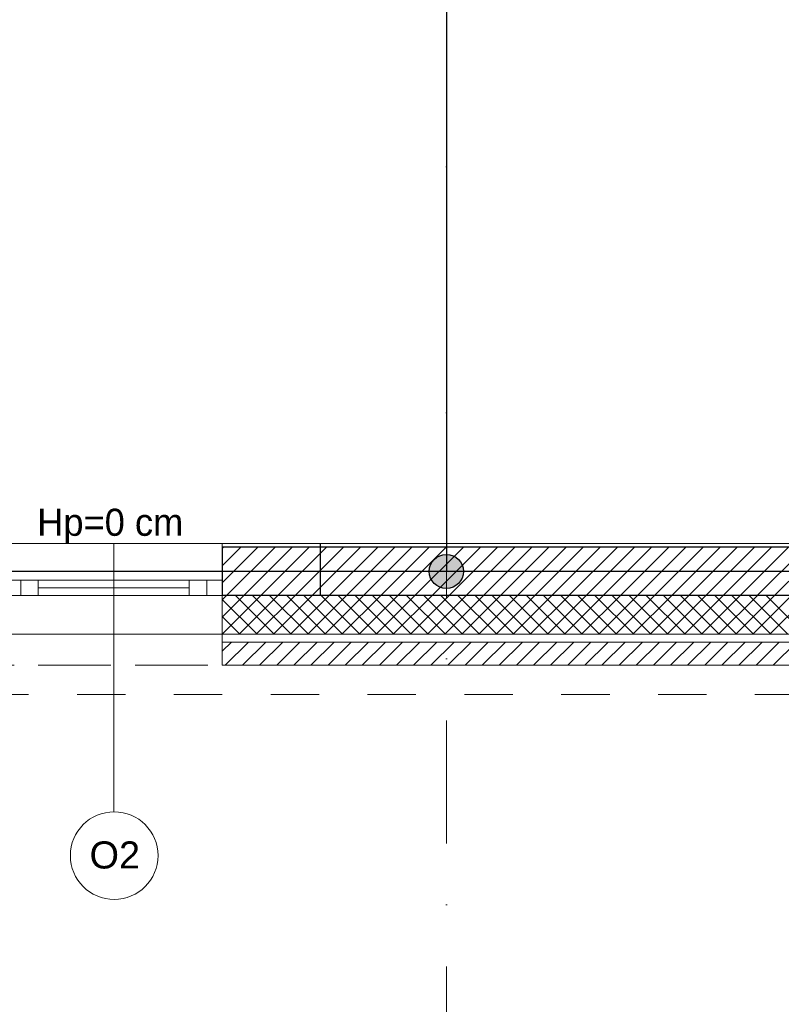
# Model space of a CAD drawing. Header units: metres. Extents: x -10951 to 10441, y -17253 to 1447.
# Tile 24 of 54: x -9488 to -9095, y -15147 to -14639. Entities that reach past the tile are written whole.
import ezdxf
from ezdxf.enums import TextEntityAlignment as Align

# ---------------------------------------------------------------- set-up
doc = ezdxf.new("R2010")
doc.units = ezdxf.units.M
doc.header["$MEASUREMENT"] = 0
for name, pattern in [('8', [0.5, 0.25, -0.25]), ('ACAD_ISO02W100', [15, 12, -3]), ('DASHDOT', [25.4, 12.7, -6.35, 0, -6.35])]:
    doc.linetypes.add(name, pattern=pattern)
for name, color, linetype, lineweight in [('#elektryczne', 8, 'Continuous', 20), ('A_B.CIENKIE', 8, 'Continuous', 9), ('A_HACZE', 8, 'Continuous', 5), ('A_OSIE', 8, 'Continuous', 13), ('A_OZACZENIE DRZWI', 8, 'Continuous', 13), ('A_OZNACZENIA OKIEN', 8, 'Continuous', 13), ('A_PROJEKTOWANE ŚCIANY MUROWANE NOŚNE', 8, 'Continuous', 30), ('A_STAL CIENKIE', 8, 'Continuous', 0), ('A_STOLARKA', 8, 'Continuous', 5), ('A_TYNK', 8, 'Continuous', 5), ('A_WYMIARY WEWNETRZNE', 8, 'Continuous', 18), ('EB_ODGROM_INSTALACJA ODGROMOWA', 1, 'Continuous', 30), ('EB_UZIEMIENIE', 1, 'ACAD_ISO02W100', 30)]:
    doc.layers.add(name, color=color, linetype=linetype, lineweight=lineweight)
doc.layers.add('A_OZNACZENIA WARSTW', color=8, linetype='Continuous')
doc.styles.add('ARIAL', font='arial.ttf')
doc.styles.add('m1_romans', font='romans.shx', dxfattribs={"width": 0.8})
doc.styles.add('opisy okien', font='txt', dxfattribs={"height": 15})

# ---------------------------------------------------------------- blocks, each defined once
blk = doc.blocks.new('podkład')
at = {"layer": 'A_B.CIENKIE', "color": 8, "linetype": '8', "ltscale": 50}
blk.add_line((10690.6, -2044.7), (11260.6, -2044.7), dxfattribs=at)
at = {"layer": 'A_HACZE', "color": 8, "linetype": 'Continuous'}
for p, q in [((11279, -1983.7), (11260.6, -2002.1)), ((11270.16, -1983.7), (11260.6, -1993.26)), ((11261.32, -1983.7), (11260.6, -1984.42)), ((11287.84, -1983.7), (11262.84, -2008.7)), ((11296.68, -1983.7), (11271.68, -2008.7)), ((11305.52, -1983.7), (11280.52, -2008.7)), ((11314.35, -1983.7), (11289.35, -2008.7)), ((11323.19, -1983.7), (11298.19, -2008.7)), ((11332.03, -1983.7), (11307.03, -2008.7)), ((11340.87, -1983.7), (11315.87, -2008.7)), ((11349.71, -1983.7), (11324.71, -2008.7)), ((11358.55, -1983.7), (11333.55, -2008.7)), ((11367.39, -1983.7), (11342.39, -2008.7)), ((11376.23, -1983.7), (11351.23, -2008.7)), ((11385.07, -1983.7), (11360.07, -2008.7)), ((11393.9, -1983.7), (11368.9, -2008.7)), ((11402.74, -1983.7), (11377.74, -2008.7)), ((11411.58, -1983.7), (11386.58, -2008.7)), ((11420.42, -1983.7), (11395.42, -2008.7)), ((11429.26, -1983.7), (11404.26, -2008.7)), ((11438.1, -1983.7), (11413.1, -2008.7)), ((11446.94, -1983.7), (11421.94, -2008.7)), ((11455.78, -1983.7), (11430.78, -2008.7)), ((11464.61, -1983.7), (11439.61, -2008.7)), ((11473.45, -1983.7), (11448.45, -2008.7)), ((11482.29, -1983.7), (11457.29, -2008.7)), ((11491.13, -1983.7), (11466.13, -2008.7)), ((11499.97, -1983.7), (11474.97, -2008.7)), ((11508.81, -1983.7), (11483.81, -2008.7)), ((11517.65, -1983.7), (11492.65, -2008.7)), ((11526.49, -1983.7), (11501.49, -2008.7)), ((11535.33, -1983.7), (11510.32, -2008.7)), ((11544.16, -1983.7), (11519.16, -2008.7)), ((11553, -1983.7), (11528, -2008.7)), ((11561.84, -1983.7), (11536.84, -2008.7)), ((11570.68, -1983.7), (11545.68, -2008.7)), ((11280.52, -2008.7), (11260.6, -2028.61)), ((11271.68, -2008.7), (11260.6, -2019.77)), ((11262.84, -2008.7), (11260.6, -2010.93)), ((11287.4, -2028.7), (11267.4, -2008.7)), ((11289.36, -2008.7), (11269.36, -2028.7)), ((11296.24, -2028.7), (11276.24, -2008.7)), ((11298.2, -2008.7), (11278.2, -2028.7)), ((11305.08, -2028.7), (11285.08, -2008.7)), ((11307.04, -2008.7), (11287.04, -2028.7)), ((11313.92, -2028.7), (11293.92, -2008.7)), ((11315.88, -2008.7), (11295.88, -2028.7)), ((11322.76, -2028.7), (11302.76, -2008.7)), ((11324.71, -2008.7), (11304.71, -2028.7)), ((11331.6, -2028.7), (11311.6, -2008.7)), ((11333.55, -2008.7), (11313.55, -2028.7)), ((11340.43, -2028.7), (11320.43, -2008.7)), ((11342.39, -2008.7), (11322.39, -2028.7)), ((11349.27, -2028.7), (11329.27, -2008.7)), ((11351.23, -2008.7), (11331.23, -2028.7)), ((11358.11, -2028.7), (11338.11, -2008.7)), ((11360.07, -2008.7), (11340.07, -2028.7)), ((11366.95, -2028.69), (11346.95, -2008.7)), ((11368.91, -2008.69), (11348.91, -2028.7)), ((11375.79, -2028.69), (11355.79, -2008.7)), ((11377.75, -2008.69), (11357.75, -2028.7)), ((11384.63, -2028.69), (11364.63, -2008.69)), ((11386.59, -2008.69), (11366.59, -2028.69)), ((11393.47, -2028.69), (11373.47, -2008.69)), ((11395.43, -2008.69), (11375.43, -2028.69)), ((11402.31, -2028.69), (11382.31, -2008.69)), ((11404.26, -2008.69), (11384.26, -2028.69)), ((11411.14, -2028.69), (11391.14, -2008.69)), ((11413.1, -2008.69), (11393.1, -2028.69)), ((11419.98, -2028.69), (11399.98, -2008.69)), ((11421.94, -2008.69), (11401.94, -2028.69)), ((11428.82, -2028.69), (11408.82, -2008.69)), ((11430.78, -2008.69), (11410.78, -2028.69)), ((11437.66, -2028.69), (11417.66, -2008.69)), ((11439.62, -2008.69), (11419.62, -2028.69)), ((11446.5, -2028.69), (11426.5, -2008.69)), ((11448.46, -2008.69), (11428.46, -2028.69)), ((11455.34, -2028.69), (11435.34, -2008.69)), ((11457.3, -2008.69), (11437.3, -2028.69)), ((11464.18, -2028.69), (11444.18, -2008.69)), ((11466.14, -2008.69), (11446.14, -2028.69)), ((11473.02, -2028.69), (11453.02, -2008.69)), ((11474.98, -2008.69), (11454.98, -2028.69)), ((11481.85, -2028.69), (11461.85, -2008.69)), ((11483.81, -2008.69), (11463.81, -2028.69)), ((11490.69, -2028.69), (11470.69, -2008.69)), ((11492.65, -2008.69), (11472.65, -2028.69)), ((11499.53, -2028.69), (11479.53, -2008.69)), ((11501.49, -2008.69), (11481.49, -2028.69)), ((11508.37, -2028.69), (11488.37, -2008.69)), ((11510.33, -2008.69), (11490.33, -2028.69)), ((11517.21, -2028.69), (11497.21, -2008.69)), ((11519.17, -2008.69), (11499.17, -2028.69)), ((11526.05, -2028.69), (11506.05, -2008.69)), ((11528.01, -2008.69), (11508.01, -2028.69)), ((11534.89, -2028.69), (11514.89, -2008.69)), ((11536.85, -2008.69), (11516.85, -2028.69)), ((11543.73, -2028.69), (11523.73, -2008.69)), ((11545.69, -2008.69), (11525.69, -2028.69)), ((11552.57, -2028.69), (11532.57, -2008.69)), ((11554.53, -2008.69), (11534.53, -2028.69)), ((11561.4, -2028.69), (11541.4, -2008.69)), ((11563.36, -2008.69), (11543.36, -2028.69)), ((11278.56, -2028.7), (11260.6, -2010.74)), ((11269.72, -2028.7), (11260.6, -2019.57)), ((11260.88, -2028.7), (11260.6, -2028.41)), ((11265.35, -2032.7), (11260.6, -2037.45)), ((11274.19, -2032.7), (11262.19, -2044.7)), ((11283.03, -2032.7), (11271.03, -2044.7)), ((11291.87, -2032.7), (11279.87, -2044.7)), ((11300.71, -2032.7), (11288.71, -2044.7)), ((11309.55, -2032.7), (11297.55, -2044.7)), ((11318.39, -2032.7), (11306.39, -2044.7)), ((11327.23, -2032.7), (11315.23, -2044.7)), ((11336.07, -2032.7), (11324.07, -2044.7)), ((11344.9, -2032.7), (11332.9, -2044.7)), ((11353.74, -2032.7), (11341.74, -2044.7)), ((11362.58, -2032.7), (11350.58, -2044.7)), ((11371.42, -2032.7), (11359.42, -2044.7)), ((11380.26, -2032.7), (11368.26, -2044.7)), ((11389.1, -2032.7), (11377.1, -2044.7)), ((11397.94, -2032.7), (11385.94, -2044.7)), ((11406.78, -2032.7), (11394.78, -2044.7)), ((11415.61, -2032.7), (11403.61, -2044.7)), ((11424.45, -2032.7), (11412.45, -2044.7)), ((11433.29, -2032.7), (11421.29, -2044.7)), ((11442.13, -2032.7), (11430.13, -2044.7)), ((11450.97, -2032.7), (11438.97, -2044.7)), ((11459.81, -2032.7), (11447.81, -2044.7)), ((11468.65, -2032.7), (11456.65, -2044.7)), ((11477.49, -2032.7), (11465.49, -2044.7)), ((11486.33, -2032.7), (11474.33, -2044.7)), ((11495.16, -2032.7), (11483.16, -2044.7)), ((11504, -2032.7), (11492, -2044.7)), ((11512.84, -2032.7), (11500.84, -2044.7)), ((11521.68, -2032.7), (11509.68, -2044.7)), ((11530.52, -2032.7), (11518.52, -2044.7)), ((11539.36, -2032.7), (11527.36, -2044.7)), ((11548.2, -2032.7), (11536.2, -2044.7)), ((11557.04, -2032.7), (11545.04, -2044.7))]:
    blk.add_line(p, q, dxfattribs=at)
at = {"layer": 'A_OSIE', "color": 8, "linetype": 'DASHDOT', "ltscale": 5}
for p, q in [((11376.3, -675.15), (11376.3, -2335.96)), ((14256.99, -1996.2), (10108.73, -1996.2))]:
    blk.add_line(p, q, dxfattribs=at)
at = {"layer": 'A_OZNACZENIA OKIEN', "color": 8}
blk.add_line((11204.6, -2120.21), (11204.6, -1981.7), dxfattribs=at)
at = {"layer": 'A_OZNACZENIA WARSTW', "color": 8, "linetype": 'Continuous'}
blk.add_line((11311.38, -2008.7), (11311.38, -1981.7), dxfattribs=at)
at = {"layer": 'A_PROJEKTOWANE ŚCIANY MUROWANE NOŚNE', "color": 8}
for p, q in [((11578.79, -1983.7), (11260.6, -1983.7)), ((11260.6, -1983.7), (11260.6, -2008.7)), ((11689.79, -2008.7), (11260.6, -2008.7))]:
    blk.add_line(p, q, dxfattribs=at)
at = {"layer": 'A_STAL CIENKIE', "color": 8, "linetype": '8', "ltscale": 100}
for p, q in [((10470.62, -2044.7), (13910.62, -2044.7)), ((13910.62, -2059.7), (10470.62, -2059.7))]:
    blk.add_line(p, q, dxfattribs=at)
at = {"layer": 'A_STOLARKA', "color": 8}
for p, q in [((11260.6, -1981.7), (11148.6, -1981.7)), ((11260.6, -2028.7), (11260.6, -1981.7)), ((11148.6, -2000.7), (11260.6, -2000.7)), ((11156.6, -2000.7), (11148.6, -2000.7)), ((11156.6, -2008.7), (11156.6, -2000.7)), ((11165.6, -2000.7), (11156.6, -2000.7)), ((11156.6, -2000.7), (11156.6, -2008.7)), ((11165.6, -2008.7), (11165.6, -2000.7)), ((11252.6, -2000.7), (11243.6, -2000.7)), ((11243.6, -2000.7), (11243.6, -2008.7)), ((11260.6, -2000.7), (11252.6, -2000.7)), ((11252.6, -2000.7), (11252.6, -2008.7)), ((11252.6, -2008.7), (11252.6, -2000.7)), ((11260.6, -2000.7), (11252.6, -2000.7)), ((11252.6, -2000.7), (11252.6, -2008.7)), ((11260.6, -2008.7), (11260.6, -2000.7)), ((11260.6, -2008.7), (11260.6, -2000.7)), ((11148.6, -2008.7), (11156.6, -2008.7)), ((11156.6, -2008.7), (11260.6, -2008.7)), ((11156.6, -2008.7), (11165.6, -2008.7)), ((11165.6, -2004.7), (11243.6, -2004.7)), ((11243.6, -2008.7), (11252.6, -2008.7)), ((11252.6, -2008.7), (11260.6, -2008.7)), ((11252.6, -2008.7), (11260.6, -2008.7)), ((11148.6, -2028.7), (11260.6, -2028.7))]:
    blk.add_line(p, q, dxfattribs=at)
at = {"layer": 'A_TYNK', "color": 8, "linetype": 'Continuous'}
for p, q in [((11576.79, -1981.7), (11260.6, -1981.7)), ((11689.79, -2028.7), (11260.6, -2028.7)), ((11260.6, -2028.7), (11260.6, -2044.7)), ((11689.79, -2028.7), (11260.6, -2028.7)), ((11689.79, -2032.7), (11260.6, -2032.7)), ((11689.79, -2044.7), (11260.6, -2044.7))]:
    blk.add_line(p, q, dxfattribs=at)
at = {"layer": 'A_WYMIARY WEWNETRZNE', "color": 8, "linetype": 'Continuous'}
blk.add_circle((11204.81, -2143.01), 22.63, dxfattribs=at)
at = {"layer": 'A_OZACZENIE DRZWI', "color": 8, "ltscale": 0.1, "style": 'm1_romans', "width": 0.8}
for rotation, p in [(98.4861, (12735.07, -773.13)), (360, (12573.8, -1012.7)), (90, (11565.29, -1150.14)), (90, (11872.29, -1150.14)), (90, (12230.03, -1245.64)), (90, (12385.87, -1249.44)), (90, (11565.29, -1370.89)), (90, (11872.29, -1370.89)), (90, (12230.03, -1370.89)), (90, (12389.3, -1370.89)), (90, (11748.79, -1556.15)), (90, (11986.6, -1556.15)), (90, (12389.3, -1556.15)), (360, (12235.05, -1664.2)), (360, (12235.05, -1880.2)), (90, (11745.78, -2001.94))]:
    blk.add_attdef('SZEROKOSC', text='', height=10, rotation=rotation, dxfattribs=at).set_placement(p, align=Align.BOTTOM_CENTER)
for rotation, p in [(98.4861, (12738.56, -773.47)), (360, (12572.95, -1016.09)), (90, (11568.68, -1150.99)), (90, (11875.68, -1150.99)), (90, (12233.42, -1246.49)), (90, (12389.27, -1250.29)), (90, (11568.68, -1371.74)), (90, (11875.68, -1371.74)), (90, (12233.42, -1371.74)), (90, (12392.69, -1371.74)), (90, (11752.19, -1557)), (90, (11990, -1557)), (90, (12392.69, -1557)), (360, (12234.2, -1667.59)), (360, (12234.2, -1883.59)), (90, (11749.18, -2002.79))]:
    blk.add_attdef('WYSOKOSC', text='', height=10, rotation=rotation, dxfattribs=at).set_placement(p, align=Align.TOP_CENTER)
at = {"layer": 'A_OZNACZENIA OKIEN', "color": 8, "linetype": 'Continuous', "lineweight": 18}
for s, style, p in [('Hp=0 cm', 'opisy okien', (11165.05, -1977.81)), ('O2', 'ARIAL', (11192.09, -2149.67))]:
    blk.add_text(s, height=14, dxfattribs=dict(at, style=style)).set_placement(p)
at = {"layer": 'A_OZNACZENIA OKIEN', "color": 8, "ltscale": 0.1, "style": 'm1_romans', "width": 0.8}
for rotation, p in [(278.8676, (13403.28, -587.56)), (278.8676, (13013.44, -645.27)), (278.8676, (12475.3, -724.92)), (278.8676, (12253.72, -757.72)), (0, (14011.09, -903.42)), (278.8676, (11051.11, -935.72)), (278.8676, (10670.26, -992.09)), (0, (14011.09, -1578.09)), (90, (10823, -2081.55)), (90, (11208, -2081.55)), (90, (11974, -2081.55)), (90, (13179.19, -2081.55)), (90, (13543.19, -2081.55))]:
    blk.add_attdef('WYSOKOSC', text='', height=10, rotation=rotation, dxfattribs=at).set_placement(p, align=Align.TOP_CENTER)
for rotation, p in [(278.8676, (13373.71, -593.04)), (278.8676, (12983.87, -650.74)), (278.8676, (12445.73, -730.4)), (278.8676, (12224.15, -763.19)), (0, (14017.48, -900.03)), (278.8676, (11021.54, -941.2)), (278.8676, (10640.69, -997.57)), (0, (14017.48, -1574.7)), (90, (10819.6, -2080.7)), (90, (11204.6, -2080.7)), (90, (11970.6, -2080.7)), (90, (13175.8, -2080.7)), (90, (13539.8, -2080.7))]:
    blk.add_attdef('SZEROKOSC', text='', height=10, rotation=rotation, dxfattribs=at).set_placement(p, align=Align.BOTTOM_CENTER)
blk = doc.blocks.new('zlacze_spawane')
at = {"layer": 'EB_ODGROM_INSTALACJA ODGROMOWA', "transparency": 33554559}
h = blk.add_hatch(color=256, dxfattribs=at)
edge = h.paths.add_edge_path()
edge.add_arc((0, 0), 72, 0, 360)
at = {"layer": 'EB_ODGROM_INSTALACJA ODGROMOWA'}
blk.add_circle((0, 0), 72, dxfattribs=at)

msp = doc.modelspace()

# ---------------------------------------------------------------- linework, layer by layer
at = {"layer": 'EB_UZIEMIENIE', "linetype": 'Continuous', "lineweight": 30}
for p, q in [((-9268.02, -14490.79), (-9268.02, -14923.79)), ((-6782.86, -14923.79), (-10131.64, -14923.79))]:
    msp.add_line(p, q, dxfattribs=at)

# ---------------------------------------------------------------- block references
at = {"layer": '#elektryczne', "color": 8, "linetype": 'Continuous', "lineweight": 18}
msp.add_blockref('podkład', (-20644.32, -12927.59), dxfattribs=at)
at = {"layer": 'EB_UZIEMIENIE', "xscale": 0.1224999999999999, "yscale": 0.1224999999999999, "zscale": 0.1224999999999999, "rotation": 269.9042895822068}
msp.add_blockref('zlacze_spawane', (-9268.02, -14923.79), dxfattribs=at)

doc.saveas('drawing.dxf')
